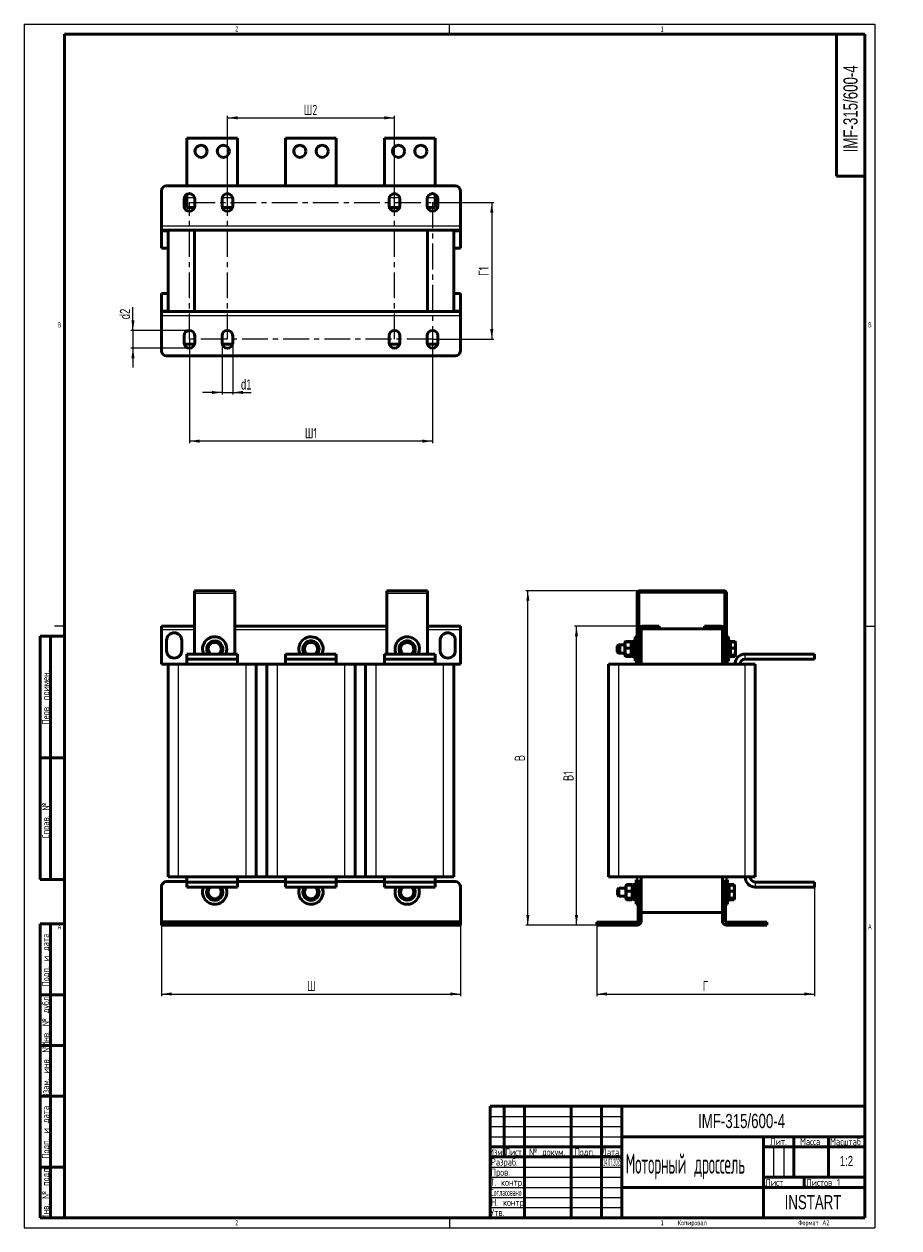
# Model space of a CAD drawing. Header units: millimetres. Extents: x 0 to 432, y 0 to 594.
import ezdxf

# ---------------------------------------------------------------- set-up
doc = ezdxf.new("R2010")
doc.units = ezdxf.units.MM
doc.linetypes.add('CENTERX2', pattern=[20.32, 12.7, -2.54, 2.54, -2.54])
doc.layers.add('ОСЕВЫЕ', color=7, linetype='Continuous')
doc.layers.add('ОСНОВНОЙ', color=7, linetype='Continuous', lineweight=25)
doc.styles.add('SLDTEXTSTYLE0', font='TXT', dxfattribs={"width": 0.7, "bigfont": 'bigfont'})
doc.styles.add('SLDTEXTSTYLE1', font='TXT', dxfattribs={"width": 0.7})
doc.styles.add('SLDTEXTSTYLE2', font='TXT', dxfattribs={"width": 0.705079, "bigfont": 'bigfont'})
doc.styles.add('SLDTEXTSTYLE3', font='TXT', dxfattribs={"width": 0.648852, "bigfont": 'bigfont'})
doc.styles.add('SLDTEXTSTYLE4', font='TXT', dxfattribs={"width": 0.632021, "bigfont": 'bigfont'})
doc.styles.add('SLDTEXTSTYLE5', font='TXT', dxfattribs={"width": 0.625377, "bigfont": 'bigfont'})
doc.styles.add('SLDTEXTSTYLE6', font='TXT', dxfattribs={"width": 0.457325, "bigfont": 'bigfont'})
doc.styles.add('SLDTEXTSTYLE7', font='TXT', dxfattribs={"width": 0.310319})
doc.styles.add('SLDTEXTSTYLE8', font='TXT', dxfattribs={"width": 0.464618, "bigfont": 'bigfont'})
doc.styles.add('SLDTEXTSTYLE9', font='TXT', dxfattribs={"width": 0.605})
doc.dimstyles.new('SLDDIMSTYLE0', dxfattribs={"dimtxt": 5, "dimasz": 5, "dimexe": 0, "dimexo": 0.0625, "dimgap": 1.25, "dimtad": 2, "dimdec": 1, "dimlfac": 2, "dimrnd": 1e-09, "dimzin": 12, "dimdsep": 46, "dimtxsty": 'SLDTEXTSTYLE1', "dimsah": 1, "dimcen": 0.09, "dimadec": 0, "dimazin": 3, "dimtfac": 1, "dimtdec": 3, "dimtofl": 0, "dimtmove": 0, "dimatfit": 3, "dimfxl": 1, "dimfrac": 2, "dimtolj": 1, "dimtzin": 12, "dimarcsym": 0})
doc.dimstyles.new('SLDDIMSTYLE1', dxfattribs={"dimtxt": 5, "dimasz": 5, "dimexe": 0, "dimexo": 0.0625, "dimgap": 1.25, "dimtad": 2, "dimdec": 1, "dimlfac": 2, "dimrnd": 1e-09, "dimzin": 12, "dimdsep": 46, "dimtxsty": 'SLDTEXTSTYLE1', "dimsah": 1, "dimcen": 0.09, "dimadec": 0, "dimazin": 3, "dimtfac": 1, "dimtdec": 3, "dimtmove": 0, "dimatfit": 0, "dimfxl": 1, "dimfrac": 2, "dimtolj": 1, "dimtzin": 12, "dimarcsym": 0})

# ---------------------------------------------------------------- blocks, each defined once
blk = doc.blocks.new('_D')
at = {"color": 7, "linetype": 'Continuous', "lineweight": 0}
for p, q in [((67.86, 149.41), (67.86, 114.42)), ((215.36, 149.41), (215.36, 114.42)), ((67.86, 115.42), (215.36, 115.42))]:
    blk.add_line(p, q, dxfattribs=at)
at = {"color": 7, "linetype": 'Continuous', "lineweight": 18}
for points in [[(67.86, 115.42), (72.86, 114.65), (72.86, 116.19)], [(215.36, 115.42), (210.36, 116.19), (210.36, 114.65)]]:
    blk.add_solid(points, dxfattribs=at)
at = {"color": 7, "linetype": 'Continuous', "lineweight": 18, "insert": (139.66, 121.87), "char_height": 5, "attachment_point": 1, "style": 'SLDTEXTSTYLE0'}
blk.add_mtext('Ш', dxfattribs=at)
blk = doc.blocks.new('_D_1')
at = {"color": 7, "linetype": 'Continuous', "lineweight": 0}
for p, q in [((390.17, 168.16), (390.17, 114.42)), ((282.67, 149.41), (282.67, 114.42)), ((282.67, 115.42), (390.17, 115.42))]:
    blk.add_line(p, q, dxfattribs=at)
at = {"color": 7, "linetype": 'Continuous', "lineweight": 18}
for points in [[(282.67, 115.42), (287.67, 114.65), (287.67, 116.19)], [(390.17, 115.42), (385.17, 116.19), (385.17, 114.65)]]:
    blk.add_solid(points, dxfattribs=at)
at = {"color": 7, "linetype": 'Continuous', "lineweight": 18, "insert": (335, 121.87), "char_height": 5, "attachment_point": 1, "style": 'SLDTEXTSTYLE0'}
blk.add_mtext('Г', dxfattribs=at)
blk = doc.blocks.new('_D_2')
at = {"color": 7, "linetype": 'Continuous', "lineweight": 0}
for p, q in [((303.91, 314.42), (247.67, 314.42)), ((248.67, 149.42), (248.67, 314.42)), ((282.66, 149.42), (247.67, 149.42))]:
    blk.add_line(p, q, dxfattribs=at)
at = {"color": 7, "linetype": 'Continuous', "lineweight": 18}
for points in [[(248.67, 314.42), (247.9, 309.42), (249.44, 309.42)], [(248.67, 149.42), (249.44, 154.42), (247.9, 154.42)]]:
    blk.add_solid(points, dxfattribs=at)
at = {"color": 7, "linetype": 'Continuous', "lineweight": 18, "insert": (242.22, 230.32), "char_height": 5, "attachment_point": 1, "rotation": 90, "style": 'SLDTEXTSTYLE0'}
blk.add_mtext('В', dxfattribs=at)
blk = doc.blocks.new('_D_3')
at = {"color": 7, "linetype": 'Continuous', "lineweight": 0}
for p, q in [((305.16, 296.92), (271.67, 296.92)), ((272.67, 149.42), (272.67, 296.92)), ((282.66, 149.42), (271.67, 149.42))]:
    blk.add_line(p, q, dxfattribs=at)
at = {"color": 7, "linetype": 'Continuous', "lineweight": 18}
for points in [[(272.67, 296.92), (271.9, 291.92), (273.44, 291.92)], [(272.67, 149.42), (273.44, 154.42), (271.9, 154.42)]]:
    blk.add_solid(points, dxfattribs=at)
at = {"color": 7, "linetype": 'Continuous', "lineweight": 18, "insert": (266.22, 220.51), "char_height": 5, "attachment_point": 1, "rotation": 90, "style": 'SLDTEXTSTYLE0'}
blk.add_mtext('В1', dxfattribs=at)
blk = doc.blocks.new('_D_4')
at = {"color": 7, "linetype": 'Continuous', "lineweight": 0}
for p, q in [((81.61, 438.47), (81.61, 387.23)), ((201.61, 438.47), (201.61, 387.23)), ((201.61, 388.23), (81.61, 388.23))]:
    blk.add_line(p, q, dxfattribs=at)
at = {"color": 7, "linetype": 'Continuous', "lineweight": 18}
for points in [[(81.61, 388.23), (86.61, 387.46), (86.61, 389)], [(201.61, 388.23), (196.61, 389), (196.61, 387.46)]]:
    blk.add_solid(points, dxfattribs=at)
at = {"color": 7, "linetype": 'Continuous', "lineweight": 18, "insert": (138.59, 394.68), "char_height": 5, "attachment_point": 1, "style": 'SLDTEXTSTYLE0'}
blk.add_mtext('Ш1', dxfattribs=at)
blk = doc.blocks.new('_D_5')
at = {"color": 7, "linetype": 'Continuous', "lineweight": 0}
for p, q in [((100.36, 505.99), (100.36, 548.73)), ((100.36, 547.73), (182.86, 547.73)), ((182.86, 505.99), (182.86, 548.73))]:
    blk.add_line(p, q, dxfattribs=at)
at = {"color": 7, "linetype": 'Continuous', "lineweight": 18}
for points in [[(100.36, 547.73), (105.36, 546.96), (105.36, 548.5)], [(182.86, 547.73), (177.86, 548.5), (177.86, 546.96)]]:
    blk.add_solid(points, dxfattribs=at)
at = {"color": 7, "linetype": 'Continuous', "lineweight": 18, "insert": (138.06, 554.18), "char_height": 5, "attachment_point": 1, "style": 'SLDTEXTSTYLE0'}
blk.add_mtext('Ш2', dxfattribs=at)
blk = doc.blocks.new('_D_6')
at = {"color": 7, "linetype": 'Continuous', "lineweight": 0}
for p, q in [((201.62, 505.98), (231.86, 505.98)), ((230.86, 505.98), (230.86, 438.48)), ((201.62, 438.48), (231.86, 438.48))]:
    blk.add_line(p, q, dxfattribs=at)
at = {"color": 7, "linetype": 'Continuous', "lineweight": 18}
for points in [[(230.86, 505.98), (230.09, 500.98), (231.63, 500.98)], [(230.86, 438.48), (231.63, 443.48), (230.09, 443.48)]]:
    blk.add_solid(points, dxfattribs=at)
at = {"color": 7, "linetype": 'Continuous', "lineweight": 18, "insert": (224.42, 469.75), "char_height": 5, "attachment_point": 1, "rotation": 90, "style": 'SLDTEXTSTYLE0'}
blk.add_mtext('Г1', dxfattribs=at)
blk = doc.blocks.new('_D_7')
at = {"color": 7, "linetype": 'Continuous', "lineweight": 0}
for p, q in [((53.75, 442.86), (53.75, 454.4)), ((81.6, 442.86), (52.75, 442.86)), ((53.75, 442.86), (53.75, 434.11)), ((81.6, 434.11), (52.75, 434.11)), ((53.75, 434.11), (53.75, 424.49))]:
    blk.add_line(p, q, dxfattribs=at)
at = {"color": 7, "linetype": 'Continuous', "lineweight": 18}
for points in [[(53.75, 442.86), (54.52, 447.86), (52.98, 447.86)], [(53.75, 434.11), (52.98, 429.11), (54.52, 429.11)]]:
    blk.add_solid(points, dxfattribs=at)
at = {"color": 7, "linetype": 'Continuous', "lineweight": 18, "insert": (47.31, 448.36), "char_height": 5, "attachment_point": 1, "rotation": 90, "style": 'SLDTEXTSTYLE1'}
blk.add_mtext('d2', dxfattribs=at)
blk = doc.blocks.new('_D_8')
at = {"color": 7, "linetype": 'Continuous', "lineweight": 0}
for p, q in [((97.74, 436.72), (97.74, 411.23)), ((102.99, 436.72), (102.99, 411.23)), ((97.74, 412.23), (88.12, 412.23)), ((97.74, 412.23), (102.99, 412.23)), ((102.99, 412.23), (112.04, 412.23))]:
    blk.add_line(p, q, dxfattribs=at)
at = {"color": 7, "linetype": 'Continuous', "lineweight": 18}
for points in [[(97.74, 412.23), (92.74, 413), (92.74, 411.46)], [(102.99, 412.23), (107.99, 411.46), (107.99, 413)]]:
    blk.add_solid(points, dxfattribs=at)
at = {"color": 7, "linetype": 'Continuous', "lineweight": 18, "insert": (107.07, 418.68), "char_height": 5, "attachment_point": 1, "style": 'SLDTEXTSTYLE1'}
blk.add_mtext('d1', dxfattribs=at)

msp = doc.modelspace()

# ---------------------------------------------------------------- linework, layer by layer
at = {"color": 7, "linetype": 'Continuous', "lineweight": 50}
for p, q in [((20, 589), (20, 5)), ((415, 589), (20, 589)), ((401, 589), (401, 519)), ((415, 5), (415, 589)), ((105.361, 537.732), (80.361, 537.732)), ((80.361, 537.732), (80.361, 514.232)), ((105.361, 514.232), (105.361, 537.732)), ((154.111, 537.732), (129.111, 537.732)), ((129.111, 537.732), (129.111, 514.232)), ((154.111, 514.232), (154.111, 537.732)), ((202.861, 537.732), (177.861, 537.732)), ((177.861, 537.732), (177.861, 514.232)), ((202.861, 514.232), (202.861, 537.732)), ((401, 519), (415, 519)), ((67.861, 494.232), (67.861, 511.732)), ((70.361, 514.232), (212.861, 514.232)), ((215.361, 511.732), (215.361, 494.232)), ((78.986, 504.232), (78.986, 507.732)), ((79.095, 508.482), (80.361, 508.482)), ((80.361, 510.041), (80.361, 508.482)), ((80.361, 503.482), (80.361, 508.482)), ((84.236, 507.732), (84.236, 504.232)), ((97.736, 504.232), (97.736, 507.732)), ((102.986, 507.732), (102.986, 504.232)), ((180.236, 504.232), (180.236, 507.732)), ((185.486, 507.732), (185.486, 504.232)), ((198.986, 504.232), (198.986, 507.732)), ((202.861, 508.482), (202.861, 510.041)), ((202.861, 508.482), (202.861, 503.482)), ((202.861, 508.482), (204.127, 508.482)), ((204.236, 507.732), (204.236, 504.232)), ((80.361, 503.482), (84.127, 503.482)), ((97.845, 503.482), (102.877, 503.482)), ((180.345, 503.482), (185.377, 503.482)), ((199.095, 503.482), (202.861, 503.482)), ((67.861, 492.232), (67.861, 494.232)), ((215.361, 494.232), (215.361, 492.232)), ((67.861, 492.232), (67.861, 491.732)), ((67.861, 492.232), (215.361, 492.232)), ((67.861, 483.482), (67.861, 491.732)), ((71.111, 452.232), (71.111, 492.232)), ((84.111, 452.232), (84.111, 492.232)), ((199.111, 452.232), (199.111, 492.232)), ((212.111, 492.232), (212.111, 452.232)), ((215.361, 491.732), (215.361, 492.232)), ((215.361, 491.732), (215.361, 483.482)), ((71.111, 483.482), (67.861, 483.482)), ((215.361, 483.482), (212.111, 483.482)), ((67.861, 460.982), (71.111, 460.982)), ((67.861, 452.732), (67.861, 460.982)), ((212.111, 460.982), (215.361, 460.982)), ((215.361, 460.982), (215.361, 452.732)), ((67.861, 452.732), (67.861, 452.232)), ((67.861, 450.232), (67.861, 452.232)), ((215.361, 452.232), (67.861, 452.232)), ((215.361, 452.232), (215.361, 452.732)), ((215.361, 452.232), (215.361, 450.232)), ((67.861, 432.732), (67.861, 450.232)), ((215.361, 450.232), (215.361, 432.732)), ((78.986, 436.732), (78.986, 440.232)), ((84.236, 440.232), (84.236, 436.732)), ((97.736, 436.732), (97.736, 440.232)), ((102.986, 440.232), (102.986, 436.732)), ((180.236, 436.732), (180.236, 440.232)), ((185.486, 440.232), (185.486, 436.732)), ((198.986, 436.732), (198.986, 440.232)), ((204.236, 440.232), (204.236, 436.732)), ((84.127, 435.982), (79.095, 435.982)), ((102.877, 435.982), (97.845, 435.982)), ((185.377, 435.982), (180.345, 435.982)), ((204.127, 435.982), (199.095, 435.982)), ((212.861, 430.232), (70.361, 430.232)), ((84.111, 313.173), (84.111, 314.423)), ((84.111, 314.423), (104.111, 314.423)), ((84.111, 313.173), (84.111, 283.173)), ((104.111, 314.423), (104.111, 313.173)), ((104.111, 283.173), (104.111, 313.173)), ((179.111, 313.173), (179.111, 314.423)), ((179.111, 314.423), (199.111, 314.423)), ((179.111, 313.173), (179.111, 283.173)), ((199.111, 314.423), (199.111, 313.173)), ((199.111, 283.173), (199.111, 313.173)), ((302.668, 281.173), (302.668, 313.173)), ((303.418, 295.173), (303.418, 313.173)), ((303.918, 314.423), (345.418, 314.423)), ((303.918, 313.673), (345.418, 313.673)), ((345.918, 313.173), (345.918, 295.173)), ((346.668, 313.173), (346.668, 281.173)), ((8, 172), (8, 292)), ((20, 292), (8, 292)), ((8, 172), (8, 292)), ((13, 172), (13, 292)), ((13, 172), (13, 292)), ((84.111, 296.923), (67.861, 296.923)), ((67.861, 295.173), (67.861, 296.923)), ((67.861, 278.173), (67.861, 295.173)), ((179.111, 296.923), (104.111, 296.923)), ((215.361, 296.923), (199.111, 296.923)), ((215.361, 296.923), (215.361, 295.173)), ((215.361, 295.173), (215.361, 278.173)), ((302.668, 291.673), (301.668, 291.673)), ((301.668, 291.673), (301.668, 279.673)), ((303.418, 295.173), (303.418, 278.173)), ((304.668, 295.173), (304.668, 278.173)), ((305.168, 296.923), (313.418, 296.923)), ((305.168, 295.673), (313.418, 295.673)), ((313.418, 296.923), (313.418, 295.673)), ((313.418, 295.673), (335.918, 295.673)), ((335.918, 296.923), (335.918, 295.673)), ((335.918, 296.923), (344.168, 296.923)), ((335.918, 295.673), (344.168, 295.673)), ((344.668, 278.173), (344.668, 295.173)), ((345.918, 278.173), (345.918, 295.173)), ((347.668, 291.673), (346.668, 291.673)), ((347.668, 291.673), (347.668, 279.673)), ((70.361, 284.923), (70.361, 289.923)), ((77.861, 289.923), (77.861, 284.923)), ((90.384, 286.11), (91.505, 287.615)), ((92.626, 289.119), (94.489, 288.901)), ((96.353, 288.682), (97.096, 286.959)), ((97.838, 285.236), (96.717, 283.731)), ((137.885, 285.224), (138.622, 286.95)), ((139.359, 288.675), (141.222, 288.9)), ((143.085, 289.124), (144.211, 287.623)), ((145.337, 286.122), (144.6, 284.396)), ((185.566, 286.903), (186.985, 288.131)), ((188.404, 289.359), (190.176, 288.743)), ((191.949, 288.128), (192.303, 286.285)), ((205.361, 284.923), (205.361, 289.923)), ((212.861, 289.923), (212.861, 284.923)), ((293.343, 287.673), (292.718, 287.048)), ((292.718, 284.298), (292.718, 287.048)), ((294.093, 287.673), (293.343, 287.673)), ((293.343, 287.673), (293.343, 283.673)), ((294.093, 287.673), (293.468, 287.048)), ((293.468, 284.298), (293.468, 287.048)), ((296.468, 287.673), (294.093, 287.673)), ((294.093, 287.673), (294.093, 283.673)), ((296.631, 288.955), (296.468, 288.673)), ((296.468, 282.673), (296.468, 288.673)), ((296.725, 289.118), (296.631, 288.955)), ((296.903, 289.359), (296.735, 289.113)), ((296.85, 289.15), (296.903, 289.359)), ((299.434, 289.359), (296.903, 289.359)), ((299.434, 289.119), (296.903, 289.119)), ((299.434, 286.11), (296.903, 286.11)), ((299.868, 289.124), (297.653, 289.124)), ((299.434, 289.359), (299.514, 289.124)), ((299.557, 289.114), (299.434, 289.359)), ((299.682, 288.945), (299.434, 289.119)), ((299.608, 289.124), (299.6, 289.138)), ((299.868, 288.673), (299.704, 288.958)), ((299.868, 288.675), (299.867, 288.675)), ((300.868, 289.373), (299.868, 289.373)), ((299.868, 289.373), (299.868, 281.973)), ((301.668, 289.673), (300.868, 289.673)), ((300.868, 289.673), (300.868, 281.673)), ((348.468, 289.673), (347.668, 289.673)), ((348.468, 289.673), (348.468, 281.673)), ((350.078, 289.124), (348.468, 289.124)), ((348.618, 288.675), (348.468, 288.675)), ((348.618, 288.611), (348.468, 288.461)), ((348.618, 289.359), (348.618, 289.124)), ((350.828, 289.359), (348.618, 289.359)), ((348.618, 289.119), (348.618, 286.11)), ((350.828, 289.119), (348.618, 289.119)), ((350.828, 286.11), (348.618, 286.11)), ((348.618, 286.11), (348.618, 282.664)), ((350.87, 289.193), (350.828, 289.359)), ((350.828, 289.359), (350.943, 289.114)), ((350.828, 289.119), (351.118, 288.901)), ((350.828, 286.11), (351.118, 287.615)), ((351.118, 288.923), (350.992, 289.142)), ((351.118, 287.615), (351.118, 288.923)), ((351.118, 284.387), (351.118, 287.615)), ((80.361, 280.673), (80.361, 283.173)), ((80.361, 283.173), (105.361, 283.173)), ((80.361, 280.673), (105.361, 280.673)), ((80.361, 280.673), (80.361, 278.173)), ((91.649, 283.173), (91.126, 284.387)), ((105.361, 280.673), (105.361, 283.173)), ((105.361, 278.173), (105.361, 280.673)), ((129.111, 280.673), (129.111, 283.173)), ((129.111, 283.173), (154.111, 283.173)), ((129.111, 280.673), (154.111, 280.673)), ((129.111, 280.673), (129.111, 278.173)), ((139.423, 283.173), (139.011, 283.723)), ((154.111, 280.673), (154.111, 283.173)), ((154.111, 278.173), (154.111, 280.673)), ((177.861, 280.673), (177.861, 283.173)), ((177.861, 283.173), (202.861, 283.173)), ((177.861, 280.673), (202.861, 280.673)), ((177.861, 280.673), (177.861, 278.173)), ((186.273, 283.218), (185.919, 285.061)), ((186.402, 283.173), (186.273, 283.218)), ((191.237, 283.215), (191.188, 283.173)), ((192.656, 284.443), (191.237, 283.215)), ((202.861, 280.673), (202.861, 283.173)), ((202.861, 278.173), (202.861, 280.673)), ((292.718, 284.298), (293.343, 283.673)), ((293.343, 283.673), (294.093, 283.673)), ((293.468, 284.298), (294.093, 283.673)), ((294.093, 283.673), (296.468, 283.673)), ((296.468, 282.673), (296.631, 282.391)), ((296.631, 282.391), (296.725, 282.228)), ((296.903, 281.987), (296.735, 282.233)), ((299.434, 282.664), (296.903, 282.664)), ((299.434, 282.227), (296.903, 282.227)), ((299.434, 281.987), (296.903, 281.987)), ((299.868, 282.222), (297.653, 282.222)), ((299.557, 282.233), (299.434, 281.987)), ((299.6, 282.208), (299.608, 282.222)), ((299.704, 282.388), (299.868, 282.673)), ((299.868, 281.973), (300.868, 281.973)), ((300.868, 281.673), (301.668, 281.673)), ((301.668, 279.673), (302.668, 279.673)), ((302.668, 281.173), (302.668, 279.673)), ((302.668, 281.173), (303.418, 281.173)), ((302.668, 279.673), (303.418, 279.673)), ((346.668, 281.173), (345.918, 281.173)), ((345.918, 279.673), (346.668, 279.673)), ((346.668, 281.173), (346.668, 279.673)), ((346.668, 279.673), (347.668, 279.673)), ((347.668, 281.673), (348.468, 281.673)), ((348.468, 282.886), (348.618, 282.736)), ((350.078, 282.222), (348.468, 282.222)), ((350.828, 282.664), (348.618, 282.664)), ((348.618, 282.664), (348.618, 282.227)), ((350.828, 282.227), (348.618, 282.227)), ((348.618, 282.222), (348.618, 281.987)), ((350.828, 281.987), (348.618, 281.987)), ((350.828, 282.664), (351.118, 284.387)), ((350.828, 282.227), (351.118, 282.445)), ((350.828, 281.987), (351.003, 282.358)), ((350.992, 282.204), (351.118, 282.423)), ((351.118, 282.445), (351.118, 284.387)), ((355.918, 283.173), (390.168, 283.173)), ((355.918, 280.673), (390.168, 280.673)), ((390.168, 280.673), (390.168, 283.173)), ((71.111, 278.173), (67.861, 278.173)), ((71.111, 173.173), (71.111, 278.173)), ((71.111, 278.173), (76.111, 278.173)), ((76.111, 278.173), (109.611, 278.173)), ((109.611, 278.173), (114.611, 278.173)), ((119.861, 278.173), (114.611, 278.173)), ((114.611, 278.173), (114.611, 173.173)), ((119.861, 173.173), (119.861, 278.173)), ((119.861, 278.173), (124.861, 278.173)), ((124.861, 278.173), (158.361, 278.173)), ((158.361, 278.173), (163.361, 278.173)), ((168.611, 278.173), (163.361, 278.173)), ((163.361, 278.173), (163.361, 173.173)), ((168.611, 173.173), (168.611, 278.173)), ((168.611, 278.173), (173.611, 278.173)), ((173.611, 278.173), (207.111, 278.173)), ((207.111, 278.173), (212.111, 278.173)), ((215.361, 278.173), (212.111, 278.173)), ((212.111, 278.173), (212.111, 173.173)), ((288.418, 173.173), (288.418, 278.173)), ((288.418, 278.173), (293.418, 278.173)), ((293.418, 278.173), (303.418, 278.173)), ((303.418, 278.173), (304.668, 278.173)), ((304.668, 278.173), (344.668, 278.173)), ((345.918, 278.173), (344.668, 278.173)), ((345.918, 278.173), (355.918, 278.173)), ((355.918, 278.173), (360.918, 278.173)), ((360.918, 278.173), (360.918, 173.173)), ((8, 232), (20, 232)), ((76.111, 173.173), (71.111, 173.173)), ((76.111, 173.173), (109.611, 173.173)), ((80.361, 173.173), (80.361, 170.673)), ((105.361, 170.673), (105.361, 173.173)), ((114.611, 173.173), (109.611, 173.173)), ((114.611, 173.173), (119.861, 173.173)), ((124.861, 173.173), (119.861, 173.173)), ((124.861, 173.173), (158.361, 173.173)), ((129.111, 173.173), (129.111, 170.673)), ((154.111, 170.673), (154.111, 173.173)), ((163.361, 173.173), (158.361, 173.173)), ((163.361, 173.173), (168.611, 173.173)), ((173.611, 173.173), (168.611, 173.173)), ((173.611, 173.173), (207.111, 173.173)), ((177.861, 173.173), (177.861, 170.673)), ((202.861, 170.673), (202.861, 173.173)), ((212.111, 173.173), (207.111, 173.173)), ((293.418, 173.173), (288.418, 173.173)), ((293.418, 173.173), (355.918, 173.173)), ((304.668, 173.173), (304.668, 170.923)), ((344.668, 173.173), (344.668, 170.923)), ((360.918, 173.173), (355.918, 173.173)), ((8, 172), (20, 172)), ((67.861, 151.423), (67.861, 168.423)), ((70.361, 170.923), (80.361, 170.923)), ((80.361, 170.673), (80.361, 168.173)), ((105.361, 170.673), (80.361, 170.673)), ((105.361, 168.173), (80.361, 168.173)), ((90.384, 166.11), (91.505, 167.615)), ((96.573, 168.173), (97.096, 166.959)), ((99.621, 168.047), (99.565, 168.173)), ((105.361, 170.923), (129.111, 170.923)), ((105.361, 170.673), (105.361, 168.173)), ((129.111, 170.673), (129.111, 168.173)), ((154.111, 170.673), (129.111, 170.673)), ((154.111, 168.173), (129.111, 168.173)), ((138.066, 166.903), (139.485, 168.131)), ((139.485, 168.131), (139.534, 168.173)), ((144.32, 168.173), (144.449, 168.128)), ((144.449, 168.128), (144.803, 166.285)), ((154.111, 170.923), (177.861, 170.923)), ((154.111, 170.673), (154.111, 168.173)), ((177.861, 170.673), (177.861, 168.173)), ((202.861, 170.673), (177.861, 170.673)), ((202.861, 168.173), (177.861, 168.173)), ((185.861, 167.549), (186.941, 168.173)), ((191.281, 168.173), (192.361, 167.549)), ((192.361, 167.549), (192.361, 165.673)), ((202.861, 170.923), (212.861, 170.923)), ((202.861, 170.673), (202.861, 168.173)), ((215.361, 168.423), (215.361, 151.423)), ((293.593, 167.673), (292.968, 167.048)), ((292.968, 164.298), (292.968, 167.048)), ((296.968, 167.673), (293.593, 167.673)), ((293.593, 167.673), (293.593, 163.673)), ((297.131, 168.955), (296.968, 168.673)), ((296.968, 162.673), (296.968, 168.673)), ((297.225, 169.118), (297.131, 168.955)), ((297.3, 169.248), (297.225, 169.118)), ((297.403, 169.359), (297.235, 169.113)), ((297.333, 169.083), (297.403, 169.359)), ((297.36, 169.296), (297.403, 169.426)), ((299.934, 169.426), (297.403, 169.426)), ((299.934, 169.359), (297.403, 169.359)), ((299.934, 169.119), (297.403, 169.119)), ((299.934, 169.359), (299.987, 169.202)), ((300.057, 169.114), (299.934, 169.359)), ((300.182, 168.945), (299.934, 169.119)), ((300.204, 168.958), (300.1, 169.138)), ((300.368, 168.673), (300.204, 168.958)), ((301.368, 169.373), (300.368, 169.373)), ((300.368, 169.373), (300.368, 161.973)), ((302.168, 169.673), (301.368, 169.673)), ((301.368, 169.673), (301.368, 161.673)), ((303.168, 171.673), (302.168, 171.673)), ((302.168, 171.673), (302.168, 159.673)), ((303.168, 171.673), (303.168, 170.923)), ((303.168, 170.923), (304.668, 170.923)), ((303.168, 168.423), (303.168, 170.923)), ((303.168, 168.423), (303.168, 151.423)), ((304.668, 170.923), (304.668, 168.423)), ((304.668, 168.423), (304.668, 151.423)), ((344.668, 170.923), (346.168, 170.923)), ((344.668, 168.423), (344.668, 170.923)), ((344.668, 151.423), (344.668, 168.423)), ((347.168, 171.673), (346.168, 171.673)), ((346.168, 171.673), (346.168, 170.923)), ((346.168, 170.923), (346.168, 168.423)), ((346.168, 151.423), (346.168, 168.423)), ((347.168, 171.673), (347.168, 159.673)), ((347.968, 169.673), (347.168, 169.673)), ((347.968, 169.673), (347.968, 161.673)), ((348.118, 168.611), (347.968, 168.461)), ((350.328, 169.426), (348.118, 169.426)), ((348.118, 169.426), (348.118, 169.359)), ((348.118, 169.359), (348.118, 169.119)), ((350.328, 169.359), (348.118, 169.359)), ((348.118, 169.119), (348.118, 166.11)), ((350.328, 169.119), (348.118, 169.119)), ((350.37, 169.193), (350.328, 169.359)), ((350.328, 169.359), (350.443, 169.114)), ((350.328, 169.119), (350.618, 168.901)), ((350.328, 166.11), (350.618, 167.615)), ((350.492, 169.142), (350.425, 169.257)), ((350.618, 168.923), (350.492, 169.142)), ((350.618, 167.615), (350.618, 168.923)), ((350.618, 164.387), (350.618, 167.615)), ((390.168, 170.673), (360.918, 170.673)), ((390.168, 168.173), (360.918, 168.173)), ((390.168, 170.673), (390.168, 168.173)), ((91.869, 162.664), (91.126, 164.387)), ((95.596, 162.227), (93.732, 162.445)), ((97.838, 165.236), (96.717, 163.731)), ((138.773, 163.218), (138.419, 165.061)), ((142.318, 161.987), (140.545, 162.603)), ((145.156, 164.443), (143.737, 163.215)), ((185.861, 163.797), (185.861, 165.673)), ((189.111, 161.92), (187.486, 162.858)), ((192.361, 163.797), (190.736, 162.858)), ((292.968, 164.298), (293.593, 163.673)), ((293.593, 163.673), (296.968, 163.673)), ((296.968, 162.673), (297.131, 162.391)), ((297.131, 162.391), (297.225, 162.228)), ((297.225, 162.228), (297.3, 162.098)), ((297.403, 161.987), (297.235, 162.233)), ((299.934, 166.11), (297.403, 166.11)), ((299.934, 162.664), (297.403, 162.664)), ((299.934, 162.227), (297.403, 162.227)), ((299.934, 161.987), (297.403, 161.987)), ((299.934, 161.92), (297.403, 161.92)), ((300.121, 162.358), (299.934, 161.987)), ((300.032, 162.09), (300.1, 162.208)), ((300.1, 162.208), (300.164, 162.32)), ((300.204, 162.388), (300.368, 162.673)), ((300.368, 161.973), (301.368, 161.973)), ((301.368, 161.673), (302.168, 161.673)), ((347.168, 161.673), (347.968, 161.673)), ((347.968, 162.886), (348.118, 162.736)), ((350.328, 166.11), (348.118, 166.11)), ((348.118, 166.11), (348.118, 162.664)), ((350.328, 162.664), (348.118, 162.664)), ((348.118, 162.664), (348.118, 162.227)), ((348.118, 162.227), (348.118, 161.987)), ((350.328, 162.227), (348.118, 162.227)), ((348.118, 161.987), (348.118, 161.92)), ((350.328, 161.987), (348.118, 161.987)), ((350.328, 161.92), (348.118, 161.92)), ((350.328, 162.664), (350.618, 164.387)), ((350.328, 162.227), (350.618, 162.445)), ((350.328, 161.987), (350.503, 162.358)), ((350.425, 162.089), (350.492, 162.204)), ((350.492, 162.204), (350.618, 162.423)), ((350.618, 162.445), (350.618, 164.387)), ((302.168, 159.673), (303.168, 159.673)), ((304.668, 155.673), (344.668, 155.673)), ((346.168, 159.673), (347.168, 159.673)), ((8, 5), (8, 150)), ((8, 150), (20, 150)), ((13, 5), (13, 150)), ((67.861, 151.423), (67.861, 150.923)), ((67.861, 149.423), (67.861, 150.923)), ((67.861, 150.923), (70.361, 150.923)), ((70.361, 149.423), (67.861, 149.423)), ((70.361, 150.923), (212.861, 150.923)), ((70.361, 149.423), (212.861, 149.423)), ((212.861, 150.923), (215.361, 150.923)), ((215.361, 149.423), (212.861, 149.423)), ((215.361, 150.923), (215.361, 151.423)), ((215.361, 150.923), (215.361, 149.423)), ((282.668, 149.423), (282.668, 150.923)), ((282.668, 150.923), (285.168, 150.923)), ((285.168, 149.423), (282.668, 149.423)), ((285.168, 150.923), (302.668, 150.923)), ((285.168, 149.423), (302.668, 149.423)), ((346.668, 150.923), (364.168, 150.923)), ((346.668, 149.423), (364.168, 149.423)), ((364.168, 150.923), (366.668, 150.923)), ((366.668, 149.423), (364.168, 149.423)), ((366.668, 150.923), (366.668, 149.423)), ((20, 115), (8, 115)), ((20, 90), (8, 90)), ((20, 65), (8, 65)), ((230, 60), (415, 60)), ((230, 60), (230, 5)), ((237, 35), (237, 60)), ((247, 60), (247, 5)), ((270, 60), (270, 5)), ((285, 60), (285, 5)), ((295, 60), (295, 5)), ((295, 45), (415, 45)), ((365, 45), (365, 5)), ((380, 45), (380, 25)), ((397, 45), (397, 25)), ((230, 40), (295, 40)), ((365, 40), (415, 40)), ((8, 30), (20, 30)), ((230, 35), (295, 35)), ((365, 25), (415, 25)), ((385, 25), (385, 20)), ((295, 20), (415, 20)), ((8, 5), (20, 5)), ((20, 5), (415, 5))]:
    msp.add_line(p, q, dxfattribs=at)
at = {"color": 7, "linetype": 'Continuous', "lineweight": 25}
for p, q in [((20, 589), (20, 5)), ((20, 232), (8, 232))]:
    msp.add_line(p, q, dxfattribs=at)
at = {"color": 8, "linetype": 'Continuous', "lineweight": 18}
for p, q in [((80.361, 508.482), (84.127, 508.482)), ((97.845, 508.482), (102.877, 508.482)), ((180.345, 508.482), (185.377, 508.482)), ((199.095, 508.482), (202.861, 508.482)), ((215.361, 494.232), (67.861, 494.232)), ((67.861, 491.732), (71.111, 491.732)), ((212.111, 491.732), (215.361, 491.732)), ((71.111, 452.732), (67.861, 452.732)), ((215.361, 452.732), (212.111, 452.732)), ((67.861, 450.232), (215.361, 450.232)), ((84.111, 313.173), (104.111, 313.173)), ((179.111, 313.173), (199.111, 313.173)), ((303.418, 313.173), (302.668, 313.173)), ((303.918, 313.673), (303.918, 314.423)), ((345.418, 313.673), (345.418, 314.423)), ((345.918, 313.173), (346.668, 313.173)), ((84.111, 295.173), (67.861, 295.173)), ((179.111, 295.173), (104.111, 295.173)), ((215.361, 295.173), (199.111, 295.173)), ((304.668, 295.173), (303.418, 295.173)), ((305.168, 295.673), (305.168, 296.923)), ((344.168, 295.673), (344.168, 296.923)), ((344.668, 295.173), (345.918, 295.173)), ((355.918, 280.673), (355.918, 283.173)), ((76.111, 278.173), (76.111, 173.173)), ((109.611, 173.173), (109.611, 278.173)), ((124.861, 278.173), (124.861, 173.173)), ((158.361, 173.173), (158.361, 278.173)), ((173.611, 278.173), (173.611, 173.173)), ((207.111, 173.173), (207.111, 278.173)), ((293.418, 278.173), (293.418, 173.173)), ((355.918, 173.173), (355.918, 278.173)), ((304.668, 168.423), (303.168, 168.423)), ((346.168, 168.423), (344.668, 168.423)), ((360.918, 170.673), (360.918, 168.173)), ((215.361, 151.423), (67.861, 151.423)), ((70.361, 150.923), (70.361, 149.423)), ((212.861, 149.423), (212.861, 150.923)), ((285.168, 150.923), (285.168, 149.423)), ((302.668, 149.423), (302.668, 150.923)), ((303.168, 151.423), (304.668, 151.423)), ((346.168, 151.423), (344.668, 151.423)), ((346.668, 149.423), (346.668, 150.923)), ((364.168, 149.423), (364.168, 150.923))]:
    msp.add_line(p, q, dxfattribs=at)
at = {"color": 7, "linetype": 'CENTERX2', "lineweight": 18}
for p, q in [((81.611, 505.982), (201.611, 505.982)), ((81.611, 438.482), (81.611, 505.982)), ((100.361, 438.482), (100.361, 505.982)), ((182.861, 438.482), (182.861, 505.982)), ((201.611, 505.982), (201.611, 438.482)), ((201.611, 438.482), (81.611, 438.482))]:
    msp.add_line(p, q, dxfattribs=at)
at = {"color": 7, "linetype": 'Continuous', "lineweight": 18}
for p, q in [((230, 55), (295, 55)), ((230, 50), (295, 50)), ((230, 45), (295, 45)), ((370, 40), (370, 25)), ((375, 40), (375, 25)), ((230, 30), (295, 30)), ((230, 25), (295, 25)), ((230, 20), (295, 20)), ((230, 15), (295, 15)), ((230, 10), (295, 10))]:
    msp.add_line(p, q, dxfattribs=at)
at = {"color": 7, "linetype": 'Continuous', "lineweight": 50, "flags": 128}
for points in [[(96.717, 283.731), (96.441, 283.408), (96.188, 283.173)], [(139.534, 283.173), (139.288, 283.4), (139.011, 283.723)], [(91.505, 167.615), (91.781, 167.938), (92.034, 168.173)], [(97.784, 167.256), (97.358, 168.009), (97.233, 168.173)], [(147.503, 166.804), (147.218, 167.81), (147.065, 168.173)]]:
    msp.add_lwpolyline(points, dxfattribs=at)
at = {"color": 7, "linetype": 'Continuous', "lineweight": 50}
for centre in [(87.361, 531.232), (98.361, 531.232), (136.111, 531.232), (147.111, 531.232), (184.861, 531.232), (195.861, 531.232)]:
    msp.add_circle(centre, 3, dxfattribs=at)
for centre, radius, start, end in [((70.361, 511.732), 2.5, 90, 180), ((212.861, 511.732), 2.5, 0, 90), ((81.611, 507.732), 2.625, 0, 180), ((100.361, 507.732), 2.625, 0, 180), ((182.861, 507.732), 2.625, 0, 180), ((201.611, 507.732), 2.625, 0, 180), ((81.611, 504.232), 2.625, 180, 0), ((100.361, 504.232), 2.625, 180, 0), ((182.861, 504.232), 2.625, 180, 0), ((201.611, 504.232), 2.625, 180, 0), ((81.611, 440.232), 2.625, 0, 180), ((100.361, 440.232), 2.625, 0, 180), ((182.861, 440.232), 2.625, 0, 180), ((201.611, 440.232), 2.625, 0, 180), ((81.611, 436.732), 2.625, 180, 0), ((100.361, 436.732), 2.625, 180, 0), ((182.861, 436.732), 2.625, 180, 0), ((201.611, 436.732), 2.625, 180, 0), ((70.361, 432.732), 2.5, 180, 270), ((212.861, 432.732), 2.5, 270, 0), ((303.918, 313.173), 1.25, 90, 180), ((303.918, 313.173), 0.5, 90, 180), ((345.418, 313.173), 1.25, 0, 90), ((345.418, 313.173), 0.5, 0, 90), ((74.111, 289.923), 3.75, 0, 180), ((94.111, 285.673), 6, 23.311778, 204.624318), ((141.611, 285.673), 6, 36.869898, 204.624318), ((189.111, 285.673), 6, 10.862626, 204.624318), ((209.111, 289.923), 3.75, 0, 180), ((305.168, 295.173), 1.75, 90, 180), ((305.168, 295.173), 0.5, 90, 180), ((344.168, 295.173), 1.75, 0, 90), ((344.168, 295.173), 0.5, 0, 90), ((94.111, 285.673), 4, 23.311778, 218.682187), ((94.111, 285.673), 3.25, 143.311778, 203.311778), ((94.111, 285.673), 3.25, 83.311778, 143.311778), ((94.111, 285.673), 3.25, 23.311778, 83.311778), ((94.111, 285.673), 3.25, 323.311778, 23.311778), ((94.111, 285.673), 4, 321.317813, 23.311778), ((94.111, 285.673), 6, 335.375682, 23.311778), ((141.611, 285.673), 4, 36.869898, 218.682187), ((141.611, 285.673), 3.25, 156.869898, 216.869898), ((141.611, 285.673), 3.25, 96.869898, 156.869898), ((141.611, 285.673), 3.25, 36.869898, 96.869898), ((141.611, 285.673), 3.25, 336.869898, 36.869898), ((141.611, 285.673), 4, 321.317813, 36.869898), ((141.611, 285.673), 6, 335.375682, 36.869898), ((189.111, 285.673), 4, 10.862626, 218.682187), ((189.111, 285.673), 3.25, 130.862626, 190.862626), ((189.111, 285.673), 3.25, 70.862626, 130.862626), ((189.111, 285.673), 3.25, 10.862626, 70.862626), ((189.111, 285.673), 3.25, 310.862626, 10.862626), ((189.111, 285.673), 4, 321.317813, 10.862626), ((189.111, 285.673), 6, 335.375682, 10.862626), ((74.111, 284.923), 3.75, 180, 0), ((94.111, 285.673), 3.25, 203.311778, 230.284863), ((141.611, 285.673), 3.25, 309.715137, 336.869898), ((189.111, 285.673), 3.25, 190.862626, 230.284863), ((209.111, 284.923), 3.75, 180, 0), ((355.918, 278.173), 5, 90, 180), ((355.918, 278.173), 2.5, 90, 180), ((360.918, 173.173), 5, 180, 270), ((360.918, 173.173), 2.5, 180, 270), ((70.361, 168.423), 2.5, 90, 180), ((94.111, 165.673), 6, 155.375682, 23.311778), ((94.111, 165.673), 4, 141.317813, 23.311778), ((94.111, 165.673), 3.25, 143.311778, 203.311778), ((94.111, 165.673), 3.25, 23.311778, 50.284863), ((94.111, 165.673), 3.25, 323.311778, 23.311778), ((141.611, 165.673), 6, 155.375682, 10.862626), ((141.611, 165.673), 4, 141.317813, 10.862626), ((141.611, 165.673), 3.25, 130.862626, 190.862626), ((141.611, 165.673), 3.25, 10.862626, 50.284863), ((141.611, 165.673), 4, 10.862626, 38.682187), ((189.111, 165.673), 6, 155.375682, 0), ((189.111, 165.673), 4, 141.317813, 0), ((189.111, 165.673), 3.25, 129.715137, 180), ((189.111, 165.673), 3.25, 0, 50.284863), ((189.111, 165.673), 4, 0, 38.682187), ((189.111, 165.673), 6, 0, 24.624318), ((212.861, 168.423), 2.5, 0, 90), ((94.111, 165.673), 3.25, 203.311778, 263.311778), ((94.111, 165.673), 3.25, 263.311778, 323.311778), ((141.611, 165.673), 3.25, 190.862626, 250.862626), ((141.611, 165.673), 3.25, 250.862626, 310.862626), ((141.611, 165.673), 3.25, 310.862626, 10.862626), ((189.111, 165.673), 3.25, 180, 240), ((189.111, 165.673), 3.25, 240, 300), ((189.111, 165.673), 3.25, 300, 0), ((302.668, 151.423), 2, 270, 0), ((302.668, 151.423), 0.5, 270, 0), ((346.668, 151.423), 2, 180, 270), ((346.668, 151.423), 0.5, 180, 270)]:
    msp.add_arc(centre, radius, start, end, dxfattribs=at)
for points, knots in [([(91.126, 284.387), (91.122, 284.397), (90.871, 284.978), (90.625, 285.549), (90.384, 286.11)], [0, 0, 0, 0, 0.01720975, 1, 1, 1, 1]), ([(91.505, 287.615), (91.531, 287.65), (91.91, 288.159), (92.281, 288.656), (92.626, 289.119)], [0, 0, 0, 0, 0.0702148, 1, 1, 1, 1]), ([(94.489, 288.901), (94.534, 288.896), (95.163, 288.822), (95.78, 288.75), (96.353, 288.682)], [0, 0, 0, 0, 0.0702148, 1, 1, 1, 1]), ([(97.096, 286.959), (97.1, 286.949), (97.35, 286.368), (97.596, 285.797), (97.838, 285.236)], [0, 0, 0, 0, 0.0172098, 1, 1, 1, 1]), ([(139.011, 283.723), (139.004, 283.732), (138.625, 284.238), (138.252, 284.735), (137.885, 285.224)], [0, 0, 0, 0, 0.0172098, 1, 1, 1, 1]), ([(138.622, 286.95), (138.64, 286.991), (138.889, 287.573), (139.132, 288.144), (139.359, 288.675)], [0, 0, 0, 0, 0.0702148, 1, 1, 1, 1]), ([(141.222, 288.9), (141.266, 288.905), (141.895, 288.981), (142.512, 289.055), (143.085, 289.124)], [0, 0, 0, 0, 0.0702148, 1, 1, 1, 1]), ([(144.211, 287.623), (144.217, 287.614), (144.597, 287.108), (144.97, 286.611), (145.337, 286.122)], [0, 0, 0, 0, 0.0172098, 1, 1, 1, 1]), ([(185.919, 285.061), (185.917, 285.071), (185.798, 285.693), (185.681, 286.303), (185.566, 286.903)], [0, 0, 0, 0, 0.01720975, 1, 1, 1, 1]), ([(186.985, 288.131), (187.018, 288.16), (187.497, 288.575), (187.967, 288.981), (188.404, 289.359)], [0, 0, 0, 0, 0.0702148, 1, 1, 1, 1]), ([(190.176, 288.743), (190.218, 288.729), (190.817, 288.521), (191.404, 288.318), (191.949, 288.128)], [0, 0, 0, 0, 0.0702148, 1, 1, 1, 1]), ([(192.303, 286.285), (192.305, 286.275), (192.424, 285.653), (192.541, 285.043), (192.656, 284.443)], [0, 0, 0, 0, 0.0172098, 1, 1, 1, 1]), ([(296.903, 286.11), (296.82, 286.371), (296.651, 286.899), (296.558, 287.923), (296.769, 288.656), (296.903, 289.119)], [0, 0, 0, 0, 0.2648623, 0.535468, 1, 1, 1, 1]), ([(296.903, 282.664), (296.823, 282.947), (296.663, 283.52), (296.552, 284.69), (296.763, 285.547), (296.903, 286.11)], [0, 0, 0, 0, 0.2514061, 0.5075832, 1, 1, 1, 1]), ([(296.903, 289.119), (296.812, 289.082), (296.676, 289.024), (296.655, 288.965), (296.648, 288.945)], [0, 0, 0, 0, 0.6623504, 1, 1, 1, 1]), ([(299.434, 289.119), (299.517, 288.858), (299.685, 288.331), (299.778, 287.306), (299.567, 286.573), (299.434, 286.11)], [0, 0, 0, 0, 0.2648623, 0.535468, 1, 1, 1, 1]), ([(299.434, 286.11), (299.513, 285.827), (299.673, 285.254), (299.785, 284.084), (299.573, 283.227), (299.434, 282.664)], [0, 0, 0, 0, 0.2514061, 0.5075832, 1, 1, 1, 1]), ([(351.118, 287.615), (351.118, 287.65), (351.114, 288.159), (350.966, 288.656), (350.828, 289.119)], [0, 0, 0, 0, 0.0702148, 1, 1, 1, 1]), ([(351.118, 284.387), (351.118, 284.397), (351.117, 284.978), (350.971, 285.549), (350.828, 286.11)], [0, 0, 0, 0, 0.01720975, 1, 1, 1, 1]), ([(96.717, 283.731), (96.691, 283.696), (96.55, 283.507), (96.413, 283.323), (96.301, 283.173)], [0, 0, 0, 0, 0.1895571, 1, 1, 1, 1]), ([(144.6, 284.396), (144.582, 284.355), (144.406, 283.942), (144.233, 283.538), (144.077, 283.173)], [0, 0, 0, 0, 0.0990791, 1, 1, 1, 1]), ([(296.903, 282.227), (296.82, 282.265), (296.651, 282.341), (296.558, 282.49), (296.769, 282.596), (296.903, 282.664)], [0, 0, 0, 0, 0.2648623, 0.535468, 1, 1, 1, 1]), ([(299.434, 282.664), (299.517, 282.626), (299.685, 282.549), (299.778, 282.4), (299.567, 282.294), (299.434, 282.227)], [0, 0, 0, 0, 0.2648623, 0.535468, 1, 1, 1, 1]), ([(351.118, 282.445), (351.118, 282.45), (351.114, 282.524), (350.966, 282.596), (350.828, 282.664)], [0, 0, 0, 0, 0.07021477, 1, 1, 1, 1]), ([(91.505, 167.615), (91.531, 167.65), (91.672, 167.839), (91.809, 168.023), (91.921, 168.173)], [0, 0, 0, 0, 0.18955708, 1, 1, 1, 1]), ([(97.096, 166.959), (97.1, 166.949), (97.35, 166.368), (97.596, 165.797), (97.838, 165.236)], [0, 0, 0, 0, 0.0172098, 1, 1, 1, 1]), ([(138.419, 165.061), (138.417, 165.071), (138.298, 165.693), (138.181, 166.303), (138.066, 166.903)], [0, 0, 0, 0, 0.0172098, 1, 1, 1, 1]), ([(185.861, 165.673), (185.861, 165.684), (185.861, 166.317), (185.861, 166.939), (185.861, 167.549)], [0, 0, 0, 0, 0.0172098, 1, 1, 1, 1]), ([(297.403, 166.11), (297.32, 166.371), (297.151, 166.899), (297.058, 167.923), (297.269, 168.656), (297.403, 169.119)], [0, 0, 0, 0, 0.2648623, 0.535468, 1, 1, 1, 1]), ([(297.403, 169.119), (297.312, 169.082), (297.176, 169.024), (297.155, 168.965), (297.148, 168.945)], [0, 0, 0, 0, 0.6623504, 1, 1, 1, 1]), ([(299.934, 169.119), (300.017, 168.858), (300.185, 168.331), (300.278, 167.306), (300.067, 166.573), (299.934, 166.11)], [0, 0, 0, 0, 0.2648623, 0.535468, 1, 1, 1, 1]), ([(350.618, 167.615), (350.618, 167.65), (350.614, 168.159), (350.466, 168.656), (350.328, 169.119)], [0, 0, 0, 0, 0.07021477, 1, 1, 1, 1]), ([(91.126, 164.387), (91.122, 164.397), (90.871, 164.978), (90.625, 165.549), (90.384, 166.11)], [0, 0, 0, 0, 0.0172098, 1, 1, 1, 1]), ([(93.732, 162.445), (93.688, 162.45), (93.059, 162.524), (92.442, 162.596), (91.869, 162.664)], [0, 0, 0, 0, 0.07021477, 1, 1, 1, 1]), ([(96.717, 163.731), (96.691, 163.696), (96.312, 163.187), (95.941, 162.69), (95.596, 162.227)], [0, 0, 0, 0, 0.0702148, 1, 1, 1, 1]), ([(140.545, 162.603), (140.503, 162.617), (139.905, 162.825), (139.318, 163.029), (138.773, 163.218)], [0, 0, 0, 0, 0.0702148, 1, 1, 1, 1]), ([(143.737, 163.215), (143.704, 163.186), (143.224, 162.771), (142.755, 162.365), (142.318, 161.987)], [0, 0, 0, 0, 0.0702148, 1, 1, 1, 1]), ([(144.803, 166.285), (144.805, 166.275), (144.924, 165.653), (145.041, 165.043), (145.156, 164.443)], [0, 0, 0, 0, 0.01720975, 1, 1, 1, 1]), ([(187.486, 162.858), (187.447, 162.881), (186.899, 163.197), (186.361, 163.508), (185.861, 163.797)], [0, 0, 0, 0, 0.0702148, 1, 1, 1, 1]), ([(190.736, 162.858), (190.697, 162.836), (190.149, 162.519), (189.611, 162.209), (189.111, 161.92)], [0, 0, 0, 0, 0.0702148, 1, 1, 1, 1]), ([(192.361, 165.673), (192.361, 165.662), (192.361, 165.029), (192.361, 164.407), (192.361, 163.797)], [0, 0, 0, 0, 0.0172098, 1, 1, 1, 1]), ([(297.403, 162.227), (297.32, 162.265), (297.151, 162.341), (297.058, 162.49), (297.269, 162.596), (297.403, 162.664)], [0, 0, 0, 0, 0.2648623, 0.535468, 1, 1, 1, 1]), ([(297.403, 162.664), (297.323, 162.947), (297.163, 163.52), (297.052, 164.69), (297.263, 165.547), (297.403, 166.11)], [0, 0, 0, 0, 0.2514061, 0.5075832, 1, 1, 1, 1]), ([(299.934, 166.11), (300.013, 165.827), (300.173, 165.254), (300.285, 164.084), (300.073, 163.227), (299.934, 162.664)], [0, 0, 0, 0, 0.2514061, 0.5075832, 1, 1, 1, 1]), ([(299.934, 162.664), (300.017, 162.626), (300.185, 162.549), (300.278, 162.4), (300.067, 162.294), (299.934, 162.227)], [0, 0, 0, 0, 0.2648623, 0.535468, 1, 1, 1, 1]), ([(350.618, 164.387), (350.618, 164.397), (350.617, 164.978), (350.471, 165.549), (350.328, 166.11)], [0, 0, 0, 0, 0.0172098, 1, 1, 1, 1]), ([(350.618, 162.445), (350.618, 162.45), (350.614, 162.524), (350.466, 162.596), (350.328, 162.664)], [0, 0, 0, 0, 0.07021477, 1, 1, 1, 1])]:
    msp.add_open_spline(points, degree=3, knots=knots, dxfattribs=at)
at = {"layer": 'ОСЕВЫЕ', "lineweight": 18}
for p, q in [((0, 594), (420, 594)), ((0, 594), (0, 0)), ((420, 594), (420, 0)), ((0, 0), (420, 0))]:
    msp.add_line(p, q, dxfattribs=at)
at = {"layer": 'ОСНОВНОЙ', "linetype": 'Continuous', "lineweight": 18}
for p, q in [((210, 589), (210, 594)), ((20, 5), (20, 589)), ((20, 589), (415, 589)), ((217.5, 589.001), (217.5, 588.999)), ((415, 589), (415, 5)), ((20, 297), (15, 297)), ((19.999, 297), (20.001, 297)), ((415.001, 297), (414.999, 297)), ((415, 297), (420, 297)), ((415, 5), (20, 5)), ((210, 5), (210, 0)), ((217.5, 4.999), (217.5, 5.001))]:
    msp.add_line(p, q, dxfattribs=at)

# ---------------------------------------------------------------- texts
at = {"color": 7, "linetype": 'Continuous', "lineweight": 0, "attachment_point": 2, "rotation": 90}
for s, insert, char_height, style in [('IMF-315/600-4', (404.403, 552.181), 7, 'SLDTEXTSTYLE1'), ('Перв. примен.', (8.92, 261.684), 3.5, 'SLDTEXTSTYLE0'), ('Справ. №', (8.92, 201.011), 3.5, 'SLDTEXTSTYLE0'), ('Подп. и дата', (8.92, 132.176), 3.5, 'SLDTEXTSTYLE0'), ('Инв. № дубл.', (8.92, 102.135), 3.5, 'SLDTEXTSTYLE0'), ('Взам. инв. №', (8.92, 77.203), 3.5, 'SLDTEXTSTYLE0'), ('Подп. и дата', (8.92, 47.176), 3.5, 'SLDTEXTSTYLE0'), ('Инв. № подл.', (8.864, 17.178), 3.5, 'SLDTEXTSTYLE0')]:
    msp.add_mtext(s, dxfattribs=dict(at, insert=insert, char_height=char_height, style=style))
at = {"color": 7, "linetype": 'Continuous', "lineweight": 0}
for s, insert, char_height, attachment_point, style in [('IMF-315/600-4', (354.161, 56.27), 7, 2, 'SLDTEXTSTYLE1'), ('Лит.', (372.409, 44.349), 3.5, 2, 'SLDTEXTSTYLE0'), ('Масса', (387.993, 44.349), 3.5, 2, 'SLDTEXTSTYLE0'), ('Масштаб', (405.429, 44.293), 3.5, 2, 'SLDTEXTSTYLE2'), ('Изм.', (233.192, 39.14), 3.5, 2, 'SLDTEXTSTYLE5'), ('Лист', (241.56, 39.196), 3.5, 2, 'SLDTEXTSTYLE4'), ('№ докум.', (258.221, 39.196), 3.5, 2, 'SLDTEXTSTYLE0'), ('Подп.', (276.737, 39.196), 3.5, 2, 'SLDTEXTSTYLE0'), ('Дата', (289.444, 39.14), 3.5, 2, 'SLDTEXTSTYLE3'), ('Моторный дроссель', (296.991, 36.698), 10, 1, 'SLDTEXTSTYLE6'), ('Разраб.', (230.444, 34.275), 3.5, 1, 'SLDTEXTSTYLE0'), ('14.07.2025', (285.785, 34.183), 3.5, 1, 'SLDTEXTSTYLE7'), ('1:2', (405.904, 35.542), 5, 2, 'SLDTEXTSTYLE1'), ('Т. контр.', (230.034, 24.28), 3.5, 1, 'SLDTEXTSTYLE0'), ('Пров.', (230.369, 29.242), 3.5, 1, 'SLDTEXTSTYLE0'), ('Лист', (365.862, 24.167), 3.5, 1, 'SLDTEXTSTYLE0'), ('Листов 1', (386.037, 24.167), 3.5, 1, 'SLDTEXTSTYLE0'), ('Согласовано', (230.5, 19.265), 3.5, 1, 'SLDTEXTSTYLE8'), ('Н. контр.', (230.449, 14.386), 3.5, 1, 'SLDTEXTSTYLE0'), ('INSTART', (389.435, 16.2), 7, 2, 'SLDTEXTSTYLE1'), ('Утв.', (230.25, 9.328), 3.5, 1, 'SLDTEXTSTYLE0'), ('Копировал', (329.804, 3.814), 2.5, 2, 'SLDTEXTSTYLE0'), ('Формат А2', (389.794, 3.814), 2.5, 2, 'SLDTEXTSTYLE0')]:
    msp.add_mtext(s, dxfattribs=dict(at, insert=insert, char_height=char_height, attachment_point=attachment_point, style=style))
at = {"layer": 'ОСНОВНОЙ', "char_height": 2.5, "attachment_point": 2, "style": 'SLDTEXTSTYLE9'}
for s, insert in [('2', (104.983, 592.823)), ('1', (314.983, 592.823)), ('B', (17.487, 446.823)), ('B', (417.487, 446.823)), ('A', (17.487, 149.823)), ('A', (417.487, 149.823)), ('2', (104.983, 3.823)), ('1', (314.983, 3.823))]:
    msp.add_mtext(s, dxfattribs=dict(at, insert=insert))

# ---------------------------------------------------------------- dimensions: what is measured, and where the dimension line sits
at = {"color": 7, "linetype": 'Continuous', "lineweight": 18}
for base, p1, p2, text, dimstyle, picture, middle in [((182.861, 547.732), (100.361, 505.982), (182.861, 505.982), 'Ш2', 'SLDDIMSTYLE0', '_D_5', (141.611, 547.732)), ((81.611, 388.232), (201.611, 438.482), (81.611, 438.482), 'Ш1', 'SLDDIMSTYLE0', '_D_4', (141.611, 388.232)), ((102.986, 412.232), (97.736, 436.732), (102.986, 436.732), 'd1', 'SLDDIMSTYLE1', '_D_8', (109.552, 412.232)), ((390.168, 115.423), (282.668, 149.423), (390.168, 168.173), 'Г', 'SLDDIMSTYLE0', '_D_1', (336.418, 115.423)), ((215.361, 115.423), (67.861, 149.423), (215.361, 149.423), 'Ш', 'SLDDIMSTYLE0', '_D', (141.611, 115.423))]:
    dim = msp.add_linear_dim(base=base, p1=p1, p2=p2, text=text, dimstyle=dimstyle, dxfattribs=at)
    dim.commit()
    dim.dimension.update_dxf_attribs({"geometry": picture, "text_midpoint": middle, "dimtype": 160})
for base, p1, p2, text, dimstyle, picture, middle in [((230.861, 438.482), (201.611, 505.982), (201.611, 438.482), 'Г1', 'SLDDIMSTYLE0', '_D_6', (230.861, 472.232)), ((53.753, 434.107), (81.611, 442.857), (81.611, 434.107), 'd2', 'SLDDIMSTYLE1', '_D_7', (53.753, 451.381)), ((248.668, 314.423), (282.668, 149.423), (303.918, 314.423), 'В', 'SLDDIMSTYLE0', '_D_2', (248.668, 231.923)), ((272.668, 296.923), (282.668, 149.423), (305.168, 296.923), 'В1', 'SLDDIMSTYLE0', '_D_3', (272.668, 223.173))]:
    dim = msp.add_linear_dim(base=base, p1=p1, p2=p2, angle=90, text=text, dimstyle=dimstyle, dxfattribs=at)
    dim.commit()
    dim.dimension.update_dxf_attribs({"geometry": picture, "text_midpoint": middle, "dimtype": 160})

doc.saveas('drawing.dxf')
